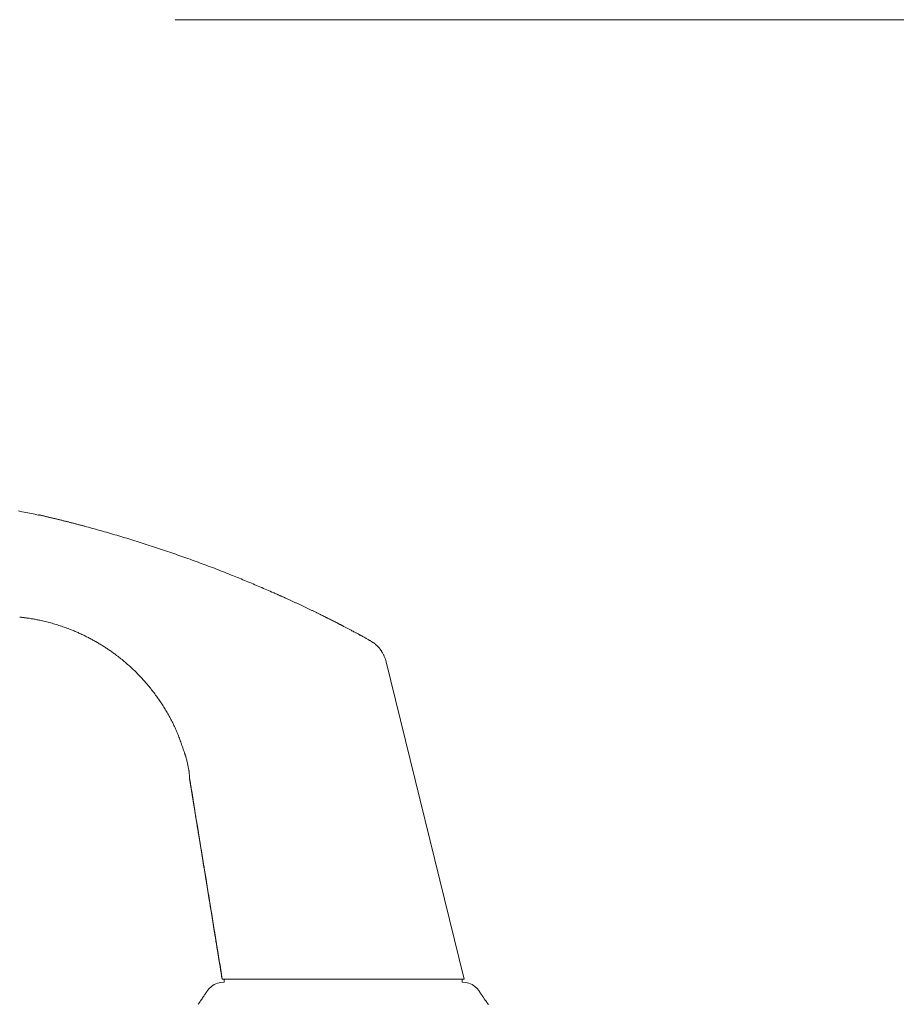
# Paper-space layout 'AD-02 DETAL MONTAŻU DRZWI' of a CAD drawing. Header units: millimetres. Extents: x 0 to 594, y 0 to 550.
# Tile 45 of 99: x 184 to 202, y 228 to 247. Entities that reach past the tile are written whole.
import ezdxf
from ezdxf.xclip import XClip

# ---------------------------------------------------------------- set-up
doc = ezdxf.new("R2010")
doc.units = ezdxf.units.MM
doc.header["$MEASUREMENT"] = 0
doc.header["$XCLIPFRAME"] = 0
doc.linetypes.add('przerywama detal', pattern=[120, 80, -40])
doc.layers.add('A_stolarka_Nr_pióra__10', color=7, linetype='Continuous', lineweight=13, true_color=0x4b4b4b)

# ---------------------------------------------------------------- blocks, each defined once
blk = doc.blocks.new('Rysunek_2_2', base_point=(-46914.584, -27095.2))
at = {"layer": 'A_stolarka_Nr_pióra__10', "color": 251, "linetype": 'przerywama detal', "lineweight": 13, "ltscale": 0.2, "true_color": 0x4b4b4b}
blk.add_line((163.43, 247.152), (223.43, 247.152), dxfattribs=at)
at = {"layer": 'A_stolarka_Nr_pióra__10', "color": 251, "linetype": 'Continuous', "lineweight": 13, "ltscale": 0.2, "true_color": 0x4b4b4b}
for p, q in [((184.727, 237.324), (184.722, 237.325)), ((184.725, 237.329), (184.731, 237.328)), ((184.731, 237.328), (184.737, 237.327)), ((184.737, 237.327), (184.742, 237.326)), ((184.742, 237.326), (184.748, 237.324)), ((193.163, 228.118), (191.611, 234.439)), ((187.742, 231.945), (187.717, 232.099)), ((188.099, 227.927), (188.149, 227.973)), ((188.149, 227.973), (188.206, 228.01)), ((188.206, 228.01), (188.268, 228.037)), ((188.268, 228.037), (188.334, 228.053)), ((188.334, 228.053), (188.402, 228.058)), ((188.365, 228.118), (193.163, 228.118)), ((188.402, 228.118), (188.402, 228.058)), ((193.122, 228.058), (193.122, 228.118)), ((193.122, 228.058), (193.19, 228.054)), ((193.19, 228.054), (193.257, 228.038)), ((193.257, 228.038), (193.319, 228.011)), ((193.319, 228.011), (193.376, 227.973)), ((193.376, 227.973), (193.426, 227.927)), ((188.058, 227.873), (188.099, 227.927)), ((193.426, 227.927), (193.467, 227.873)), ((193.633, 227.629), (193.644, 227.617))]:
    blk.add_line(p, q, dxfattribs=at)
at = {"layer": 'A_stolarka_Nr_pióra__10', "color": 251, "linetype": 'Continuous', "lineweight": 13, "ltscale": 0.2, "true_color": 0x4b4b4b, "flags": 128}
for points in [[(184.722, 237.325), (184.686, 237.333), (184.65, 237.34), (184.614, 237.347), (184.578, 237.355), (184.542, 237.362), (184.506, 237.369), (184.47, 237.377), (184.434, 237.384), (184.398, 237.391), (184.361, 237.399), (184.325, 237.406)], [(184.748, 237.324), (184.759, 237.322), (184.769, 237.32), (184.781, 237.317), (184.793, 237.314), (184.803, 237.312), (184.814, 237.309), (184.826, 237.307), (184.837, 237.304), (184.849, 237.301), (184.861, 237.299), (184.874, 237.296), (184.886, 237.293), (184.899, 237.29), (184.912, 237.286), (184.926, 237.283), (184.939, 237.28), (184.953, 237.277), (184.967, 237.273), (184.987, 237.269), (185, 237.265), (185.014, 237.262), (185.027, 237.259), (185.041, 237.256), (185.055, 237.252), (185.069, 237.249), (185.082, 237.246), (185.096, 237.242), (185.11, 237.239), (185.124, 237.235), (185.139, 237.232), (185.153, 237.228), (185.167, 237.225), (185.181, 237.221), (185.196, 237.218), (185.21, 237.214), (185.224, 237.21), (185.239, 237.207), (185.253, 237.203), (185.268, 237.199), (185.283, 237.196), (185.297, 237.192), (185.312, 237.188), (185.327, 237.185), (185.341, 237.181), (185.356, 237.177), (185.371, 237.173), (185.386, 237.169), (185.401, 237.166), (185.415, 237.162), (185.43, 237.158), (185.445, 237.154), (185.46, 237.15), (185.475, 237.146), (185.49, 237.142), (185.505, 237.138), (185.52, 237.134), (185.535, 237.131), (185.55, 237.127), (185.565, 237.123), (185.58, 237.119), (185.595, 237.115), (185.61, 237.111), (185.625, 237.107), (185.64, 237.103), (185.655, 237.099), (185.67, 237.094), (185.71, 237.084), (185.75, 237.073), (185.79, 237.062), (185.83, 237.051), (185.87, 237.04), (185.91, 237.029), (185.95, 237.017), (185.99, 237.006), (186.03, 236.995), (186.071, 236.983), (186.111, 236.971), (186.151, 236.96), (186.191, 236.948), (186.231, 236.936), (186.272, 236.924), (186.312, 236.912), (186.352, 236.9), (186.392, 236.888), (186.433, 236.876), (186.473, 236.864), (186.513, 236.852), (186.554, 236.839), (186.594, 236.827), (186.634, 236.814), (186.675, 236.801), (186.715, 236.789), (186.756, 236.776), (186.796, 236.763), (186.836, 236.75), (186.877, 236.737), (186.917, 236.724), (186.958, 236.711), (186.998, 236.698), (187.039, 236.684), (187.079, 236.671), (187.12, 236.657), (187.16, 236.644), (187.2, 236.63), (187.241, 236.617), (187.281, 236.603), (187.322, 236.589), (187.362, 236.575), (187.403, 236.561), (187.443, 236.547), (187.483, 236.533), (187.524, 236.519), (187.564, 236.505), (187.605, 236.491), (187.645, 236.476), (187.685, 236.462), (187.726, 236.448), (187.766, 236.433), (187.806, 236.418), (187.846, 236.404), (187.887, 236.389), (187.927, 236.374), (187.967, 236.359), (188.007, 236.344), (188.048, 236.329), (188.088, 236.314), (188.128, 236.299), (188.168, 236.284), (188.208, 236.269), (188.248, 236.253), (188.288, 236.238), (188.328, 236.222), (188.368, 236.207), (188.408, 236.191), (188.448, 236.175), (188.488, 236.159), (188.528, 236.143), (188.568, 236.127), (188.602, 236.113), (188.636, 236.1), (188.67, 236.086), (188.705, 236.072), (188.739, 236.058), (188.773, 236.043), (188.807, 236.029), (188.841, 236.015), (188.875, 236.001), (188.909, 235.987), (188.943, 235.972), (188.977, 235.958), (189.011, 235.944), (189.045, 235.929), (189.079, 235.915), (189.113, 235.9), (189.147, 235.886), (189.181, 235.871), (189.215, 235.857), (189.248, 235.842), (189.282, 235.828), (189.316, 235.813), (189.35, 235.799), (189.384, 235.784)], [(189.384, 235.784), (189.394, 235.78), (189.404, 235.775), (189.415, 235.771), (189.425, 235.766), (189.435, 235.762), (189.445, 235.757), (189.455, 235.753), (189.465, 235.748), (189.475, 235.744), (189.485, 235.739), (189.496, 235.735), (189.506, 235.73), (189.516, 235.726), (189.526, 235.721), (189.536, 235.716), (189.546, 235.712), (189.556, 235.707), (189.566, 235.703), (189.577, 235.698), (189.587, 235.694), (189.597, 235.689), (189.607, 235.685), (189.617, 235.68), (189.627, 235.675), (189.641, 235.669), (189.655, 235.663), (189.668, 235.657), (189.682, 235.65), (189.696, 235.644), (189.71, 235.638), (189.723, 235.632), (189.737, 235.625), (189.751, 235.619), (189.764, 235.613), (189.778, 235.606), (189.792, 235.6), (189.805, 235.594), (189.819, 235.587), (189.833, 235.581), (189.846, 235.575), (189.86, 235.568), (189.873, 235.562), (189.887, 235.556), (189.9, 235.549), (189.914, 235.543), (189.927, 235.537), (189.941, 235.53), (189.954, 235.524), (189.968, 235.518), (189.981, 235.511), (189.994, 235.505), (190.008, 235.499), (190.021, 235.492), (190.034, 235.486), (190.048, 235.48), (190.061, 235.473), (190.074, 235.467), (190.087, 235.461), (190.1, 235.454), (190.114, 235.448), (190.127, 235.442), (190.14, 235.435), (190.153, 235.429), (190.166, 235.423), (190.179, 235.416), (190.192, 235.41), (190.205, 235.404), (190.218, 235.398), (190.231, 235.391), (190.243, 235.385), (190.256, 235.379), (190.269, 235.373), (190.28, 235.367), (190.29, 235.362), (190.301, 235.357), (190.311, 235.352), (190.322, 235.347), (190.332, 235.341), (190.343, 235.336), (190.353, 235.331), (190.363, 235.326), (190.374, 235.321), (190.384, 235.316), (190.394, 235.311), (190.405, 235.306), (190.415, 235.3), (190.425, 235.295), (190.435, 235.29), (190.445, 235.285), (190.455, 235.28), (190.466, 235.275), (190.476, 235.27), (190.486, 235.265), (190.496, 235.26), (190.506, 235.255), (190.516, 235.25), (190.526, 235.245), (190.535, 235.24), (190.545, 235.235), (190.555, 235.23), (190.565, 235.225), (190.575, 235.22), (190.584, 235.215), (190.594, 235.21), (190.604, 235.205), (190.613, 235.2), (190.623, 235.196), (190.632, 235.191), (190.642, 235.186), (190.651, 235.181), (190.661, 235.176), (190.67, 235.171), (190.679, 235.167), (190.688, 235.162), (190.698, 235.157), (190.707, 235.152), (190.716, 235.148), (190.725, 235.143), (190.734, 235.138), (190.743, 235.133), (190.758, 235.126), (190.772, 235.118), (190.787, 235.111), (190.801, 235.103), (190.815, 235.096), (190.829, 235.089), (190.843, 235.081), (190.857, 235.074), (190.87, 235.067), (190.884, 235.06), (190.897, 235.053), (190.91, 235.046), (190.923, 235.039), (190.936, 235.032), (190.949, 235.025), (190.962, 235.019), (190.974, 235.012), (190.986, 235.005), (190.999, 234.999), (191.011, 234.992), (191.022, 234.986), (191.034, 234.98), (191.046, 234.973), (191.057, 234.967), (191.067, 234.962), (191.077, 234.957), (191.086, 234.951), (191.096, 234.946), (191.105, 234.941), (191.114, 234.936), (191.123, 234.931), (191.132, 234.927), (191.149, 234.917), (191.166, 234.908), (191.181, 234.9), (191.196, 234.891), (191.209, 234.884), (191.222, 234.877), (191.234, 234.87), (191.244, 234.864), (191.256, 234.858), (191.266, 234.852), (191.277, 234.845), (191.286, 234.84), (191.296, 234.834), (191.305, 234.829)], [(184.347, 235.301), (184.358, 235.3), (184.368, 235.299), (184.379, 235.298), (184.391, 235.296), (184.403, 235.295), (184.415, 235.293), (184.427, 235.292), (184.439, 235.291)], [(187.646, 232.516), (187.638, 232.54), (187.63, 232.564), (187.622, 232.588), (187.614, 232.612), (187.606, 232.636), (187.598, 232.66), (187.59, 232.684), (187.582, 232.707), (187.574, 232.731), (187.566, 232.755), (187.557, 232.779), (187.549, 232.803), (187.54, 232.826), (187.532, 232.85), (187.523, 232.874), (187.514, 232.897), (187.505, 232.921), (187.496, 232.944), (187.487, 232.968), (187.478, 232.991), (187.468, 233.014), (187.458, 233.037), (187.448, 233.061), (187.438, 233.084), (187.428, 233.107), (187.417, 233.131), (187.406, 233.154), (187.395, 233.177), (187.383, 233.201), (187.372, 233.224), (187.36, 233.247), (187.348, 233.27), (187.336, 233.293), (187.324, 233.315), (187.311, 233.338), (187.299, 233.361), (187.286, 233.383), (187.273, 233.406), (187.26, 233.428), (187.247, 233.45), (187.233, 233.472), (187.22, 233.494), (187.206, 233.516), (187.192, 233.538), (187.178, 233.56), (187.164, 233.582), (187.15, 233.603), (187.135, 233.625), (187.12, 233.647), (187.105, 233.669), (187.09, 233.69), (187.074, 233.712), (187.059, 233.734), (187.043, 233.755), (187.027, 233.776), (187.012, 233.798), (186.995, 233.819), (186.979, 233.84), (186.963, 233.861), (186.946, 233.882), (186.93, 233.902), (186.913, 233.923), (186.896, 233.943), (186.879, 233.964), (186.862, 233.984), (186.844, 234.004), (186.827, 234.024), (186.809, 234.044), (186.791, 234.064), (186.774, 234.083), (186.756, 234.103), (186.737, 234.122), (186.719, 234.142), (186.7, 234.162), (186.68, 234.181), (186.661, 234.201), (186.642, 234.22), (186.622, 234.239), (186.602, 234.258), (186.583, 234.277), (186.563, 234.295), (186.543, 234.314), (186.522, 234.332), (186.502, 234.351), (186.481, 234.369), (186.461, 234.387), (186.44, 234.405), (186.419, 234.422), (186.398, 234.44), (186.377, 234.457), (186.356, 234.474), (186.334, 234.491), (186.313, 234.508), (186.291, 234.525), (186.27, 234.542), (186.248, 234.558), (186.231, 234.57), (186.215, 234.582), (186.198, 234.594), (186.182, 234.606), (186.165, 234.618), (186.148, 234.63), (186.132, 234.642), (186.115, 234.653), (186.098, 234.665), (186.081, 234.676), (186.064, 234.687), (186.047, 234.698), (186.03, 234.71), (186.013, 234.721), (185.995, 234.731), (185.978, 234.742), (185.961, 234.753), (185.943, 234.764), (185.926, 234.774), (185.908, 234.785), (185.891, 234.795), (185.873, 234.805), (185.855, 234.816), (185.838, 234.826), (185.82, 234.836), (185.801, 234.846), (185.783, 234.856), (185.765, 234.866), (185.747, 234.875), (185.728, 234.885), (185.71, 234.895), (185.691, 234.904), (185.673, 234.913), (185.654, 234.923), (185.636, 234.932), (185.617, 234.941), (185.598, 234.95), (185.58, 234.959), (185.561, 234.968), (185.542, 234.976), (185.523, 234.985), (185.504, 234.993), (185.485, 235.002), (185.466, 235.01), (185.447, 235.018), (185.428, 235.026), (185.409, 235.034), (185.389, 235.042), (185.363, 235.052), (185.337, 235.062), (185.311, 235.072), (185.285, 235.082), (185.258, 235.092), (185.232, 235.101), (185.206, 235.111), (185.179, 235.12), (185.152, 235.129), (185.126, 235.137), (185.099, 235.146), (185.072, 235.154), (185.045, 235.162), (185.018, 235.17), (184.991, 235.178), (184.964, 235.185), (184.937, 235.193), (184.91, 235.2), (184.883, 235.207), (184.856, 235.213), (184.828, 235.22), (184.801, 235.226), (184.774, 235.232), (184.746, 235.238), (184.727, 235.242), (184.709, 235.246), (184.69, 235.25), (184.671, 235.254), (184.652, 235.257), (184.633, 235.261), (184.614, 235.264), (184.595, 235.267), (184.576, 235.27), (184.557, 235.274), (184.538, 235.277), (184.519, 235.279), (184.508, 235.281), (184.496, 235.283), (184.485, 235.284), (184.474, 235.286), (184.463, 235.287), (184.452, 235.289), (184.44, 235.29), (184.429, 235.292), (184.418, 235.293), (184.407, 235.295), (184.396, 235.296), (184.385, 235.297), (184.375, 235.298), (184.364, 235.3), (184.354, 235.301)], [(191.611, 234.439), (191.608, 234.449), (191.604, 234.459), (191.6, 234.469), (191.595, 234.482), (191.59, 234.495), (191.584, 234.507), (191.579, 234.52), (191.573, 234.532), (191.567, 234.544), (191.561, 234.556), (191.555, 234.568), (191.55, 234.579), (191.544, 234.59), (191.538, 234.6), (191.532, 234.61), (191.526, 234.621), (191.52, 234.631), (191.513, 234.641), (191.506, 234.65), (191.5, 234.659), (191.494, 234.667), (191.487, 234.675), (191.481, 234.684), (191.474, 234.692), (191.467, 234.699), (191.461, 234.707), (191.453, 234.715), (191.446, 234.723), (191.438, 234.731), (191.429, 234.739), (191.421, 234.746), (191.413, 234.753), (191.405, 234.761), (191.396, 234.768), (191.387, 234.775), (191.378, 234.782), (191.37, 234.788), (191.362, 234.794), (191.352, 234.8), (191.342, 234.807), (191.331, 234.813), (191.322, 234.818), (191.313, 234.824)], [(187.618, 232.603), (187.622, 232.593), (187.625, 232.584), (187.628, 232.573), (187.632, 232.563), (187.635, 232.552), (187.639, 232.54), (187.642, 232.53), (187.645, 232.52)], [(187.646, 232.516), (187.65, 232.498), (187.655, 232.48), (187.659, 232.462), (187.664, 232.444), (187.668, 232.426), (187.672, 232.409), (187.676, 232.391), (187.68, 232.373), (187.684, 232.355), (187.688, 232.338), (187.691, 232.32), (187.695, 232.303), (187.697, 232.291), (187.699, 232.278), (187.701, 232.266), (187.703, 232.254), (187.705, 232.242), (187.706, 232.23), (187.708, 232.219), (187.71, 232.207), (187.711, 232.195), (187.711, 232.184), (187.712, 232.173), (187.713, 232.16), (187.714, 232.143), (187.715, 232.123), (187.716, 232.112), (187.717, 232.099)], [(188.363, 228.118), (188.236, 228.899), (187.717, 232.098)], [(187.717, 232.098), (187.72, 232.083), (187.722, 232.067), (187.725, 232.051), (187.727, 232.036), (187.73, 232.02), (187.732, 232.004), (187.735, 231.989), (187.737, 231.973), (187.74, 231.957), (187.742, 231.942), (187.745, 231.926), (187.748, 231.91), (187.75, 231.894), (187.753, 231.879), (187.755, 231.863), (187.758, 231.847), (187.76, 231.832), (187.763, 231.816), (187.765, 231.8), (187.768, 231.785), (187.77, 231.769), (187.773, 231.753), (187.776, 231.737), (187.778, 231.722), (187.788, 231.659), (187.798, 231.596), (187.809, 231.533), (187.819, 231.471), (187.829, 231.408), (187.839, 231.345), (187.849, 231.282), (187.86, 231.219), (187.87, 231.157), (187.88, 231.094), (187.89, 231.031), (187.9, 230.968), (187.911, 230.905), (187.921, 230.843), (187.931, 230.78), (187.941, 230.717), (187.951, 230.654), (187.961, 230.592), (187.972, 230.529), (187.982, 230.466), (187.992, 230.403), (188.002, 230.34), (188.012, 230.278), (188.023, 230.215), (188.037, 230.127), (188.051, 230.04), (188.065, 229.953), (188.079, 229.865), (188.093, 229.778), (188.108, 229.691), (188.122, 229.603), (188.136, 229.516), (188.15, 229.429), (188.164, 229.341), (188.178, 229.254), (188.193, 229.166), (188.207, 229.079), (188.221, 228.992), (188.235, 228.904), (188.249, 228.817), (188.264, 228.73), (188.278, 228.642), (188.292, 228.555), (188.306, 228.468), (188.32, 228.38), (188.334, 228.293), (188.349, 228.205), (188.363, 228.118)], [(187.718, 232.099), (187.72, 232.082), (187.723, 232.065), (187.726, 232.048), (187.729, 232.031), (187.732, 232.014), (187.734, 231.996), (187.737, 231.979), (187.74, 231.962), (187.743, 231.945), (187.746, 231.928), (187.748, 231.911), (187.751, 231.894), (187.758, 231.85), (187.765, 231.807), (187.772, 231.763), (187.779, 231.72), (187.787, 231.676), (187.794, 231.633), (187.801, 231.589), (187.808, 231.546), (187.815, 231.502), (187.822, 231.458), (187.829, 231.415), (187.836, 231.371), (187.843, 231.328), (187.85, 231.284), (187.857, 231.241), (187.864, 231.197), (187.872, 231.154), (187.879, 231.11), (187.886, 231.067), (187.893, 231.023), (187.9, 230.98), (187.907, 230.936), (187.914, 230.892), (187.921, 230.849), (187.925, 230.827), (187.928, 230.805), (187.932, 230.784), (187.935, 230.762), (187.939, 230.74), (187.942, 230.718), (187.946, 230.697), (187.949, 230.675), (187.953, 230.653), (187.957, 230.631), (187.96, 230.61), (187.964, 230.588), (187.967, 230.566), (187.971, 230.544), (187.974, 230.522), (187.978, 230.501), (187.981, 230.479), (187.985, 230.457), (187.988, 230.435), (187.992, 230.414), (187.995, 230.392), (187.999, 230.37), (188.003, 230.348), (188.006, 230.327), (188.021, 230.235), (188.036, 230.142), (188.051, 230.05), (188.066, 229.958), (188.081, 229.866), (188.096, 229.774), (188.111, 229.682), (188.126, 229.59), (188.141, 229.498), (188.156, 229.406), (188.171, 229.314), (188.185, 229.222), (188.2, 229.13), (188.215, 229.038), (188.23, 228.946), (188.245, 228.854), (188.26, 228.762), (188.275, 228.67), (188.29, 228.578), (188.305, 228.486), (188.32, 228.394), (188.335, 228.302), (188.35, 228.21), (188.365, 228.118)], [(187.733, 231.996), (187.736, 231.982), (187.738, 231.968), (187.74, 231.954), (187.743, 231.94), (187.745, 231.926), (187.747, 231.911), (187.749, 231.897), (187.752, 231.883), (187.767, 231.789), (187.782, 231.695), (187.797, 231.602), (187.813, 231.508), (187.828, 231.414), (187.843, 231.32), (187.858, 231.227), (187.873, 231.133), (187.889, 231.039), (187.904, 230.945), (187.919, 230.852), (187.934, 230.758), (187.95, 230.664), (187.965, 230.57), (187.98, 230.476), (187.995, 230.383), (188.01, 230.289), (188.026, 230.195), (188.041, 230.101), (188.056, 230.008), (188.071, 229.914), (188.086, 229.82), (188.102, 229.726), (188.117, 229.632), (188.127, 229.569), (188.137, 229.506), (188.148, 229.443), (188.158, 229.38), (188.168, 229.317), (188.178, 229.254), (188.189, 229.191), (188.199, 229.128), (188.209, 229.065), (188.219, 229.001), (188.229, 228.938), (188.24, 228.875), (188.25, 228.812), (188.26, 228.749), (188.27, 228.686), (188.281, 228.623), (188.291, 228.56), (188.301, 228.497), (188.311, 228.434), (188.322, 228.37), (188.332, 228.307), (188.342, 228.244), (188.352, 228.181), (188.363, 228.118)], [(188.057, 227.873), (188.051, 227.864), (188.045, 227.854), (188.039, 227.844), (188.033, 227.834), (188.027, 227.824), (188.02, 227.814), (188.014, 227.805), (188.008, 227.795), (188.002, 227.785), (187.995, 227.775), (187.989, 227.766), (187.982, 227.756), (187.976, 227.747), (187.969, 227.737), (187.963, 227.728), (187.956, 227.719), (187.949, 227.709), (187.943, 227.7), (187.936, 227.691), (187.93, 227.682), (187.923, 227.673), (187.917, 227.664), (187.911, 227.656), (187.905, 227.648), (187.898, 227.638), (187.891, 227.629), (187.884, 227.62)], [(193.633, 227.629), (193.627, 227.638), (193.621, 227.647), (193.615, 227.655), (193.609, 227.663), (193.602, 227.673), (193.596, 227.682), (193.589, 227.691), (193.582, 227.701), (193.575, 227.711), (193.567, 227.721), (193.56, 227.732), (193.553, 227.743), (193.545, 227.754), (193.537, 227.765), (193.53, 227.775), (193.524, 227.784), (193.518, 227.793), (193.511, 227.803), (193.505, 227.812), (193.499, 227.822), (193.492, 227.831), (193.486, 227.841), (193.481, 227.85), (193.475, 227.86), (193.469, 227.87)]]:
    blk.add_lwpolyline(points, dxfattribs=at)

psp = doc.layouts.new('AD-02 DETAL MONTAŻU DRZWI')

# ---------------------------------------------------------------- block references
at = {"color": 37, "linetype": 'Continuous', "lineweight": 5, "true_color": 0x656532}
ref = psp.add_blockref('Rysunek_2_2', (-46914.584, -27095.2), dxfattribs=at)
XClip(ref).set_block_clipping_path([(33.2101829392, 4.9001792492), (292.97782874, 254.0652997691)])

doc.saveas('drawing.dxf')
